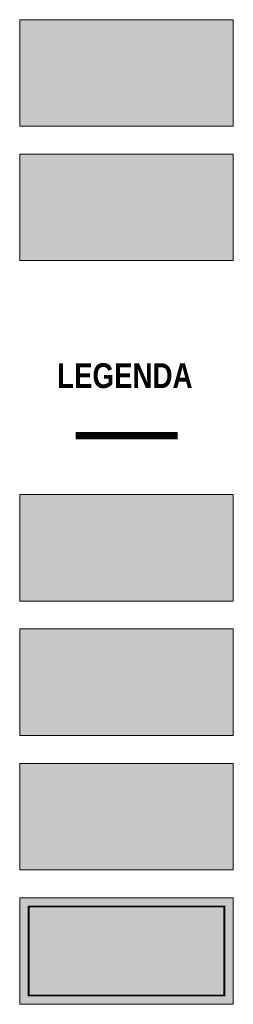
# Model space of a CAD drawing. Header units: centimetres. Extents: x 4120 to 19220, y -7417 to 180.
# Tile 185 of 223: x 16750 to 17041, y -3095 to -1752. Entities that reach past the tile are written whole.
import ezdxf
from ezdxf.lldxf.tags import DXFTag

# ---------------------------------------------------------------- set-up
doc = ezdxf.new("R2010")
doc.units = ezdxf.units.CM
doc.linetypes.add('DASH', pattern=[0.75, 0.5, -0.25])
doc.layers.add('A-Wykończenie ścian', color=5, linetype='Continuous', lineweight=20)
doc.layers.add('A_opisy', color=7, linetype='Continuous')
doc.styles.add('AGP-1', font='SIMPLEX.shx', dxfattribs={"width": 0.8})
tags = doc.linetypes.add('DEMO2', pattern=[0.1875, 0.0625, -0.125]).pattern_tags.tags
tags[6:7] = [DXFTag(74, 4), DXFTag(75, 0), DXFTag(340, '0'), DXFTag(46, 1.0), DXFTag(50, 0.0), DXFTag(44, 0.0), DXFTag(45, 0.0)]
tags[4:5] = [DXFTag(74, 4), DXFTag(75, 0), DXFTag(340, '0'), DXFTag(46, 1.0), DXFTag(50, 0.0), DXFTag(44, 0.0), DXFTag(45, 0.0)]

msp = doc.modelspace()

# ---------------------------------------------------------------- hatches: boundary and pattern name
at = {"true_color": 0x575757}
for points in [[(16750.49, -1752.2), (16750.49, -1897.52), (17041.13, -1897.52), (17041.13, -1752.2)], [(16750.49, -2582.83), (16750.49, -2728.15), (17041.13, -2728.15), (17041.13, -2582.83)]]:
    msp.add_hatch(color=251, dxfattribs=at).paths.add_polyline_path(points)
at = {"true_color": 0xdcc4af}
for points in [[(16750.49, -1935.39), (16750.49, -2080.71), (17041.13, -2080.71), (17041.13, -1935.39)], [(16750.49, -2766.02), (16750.49, -2911.34), (17041.13, -2911.34), (17041.13, -2766.02)]]:
    msp.add_hatch(color=9, dxfattribs=at).paths.add_polyline_path(points)
at = {"true_color": 0xeee2d8}
msp.add_hatch(color=254, dxfattribs=at).paths.add_polyline_path([(16750.49, -2399.64), (16750.49, -2544.96), (17041.13, -2544.96), (17041.13, -2399.64)])
at = {"layer": 'A-Wykończenie ścian'}
h = msp.add_hatch(color=7, dxfattribs=at)
h.set_gradient(color1=(166, 166, 166), rotation=300, one_color=1, tint=1, name='INVCYLINDER')
h.paths.add_polyline_path([(16750.49, -2949.21), (16750.49, -3094.53), (17041.13, -3094.53), (17041.13, -2949.21)])

# ---------------------------------------------------------------- linework, layer by layer
at = {"layer": 'A-Wykończenie ścian', "color": 7, "elevation": 0}
for points in [[(16750.49, -1752.2), (16750.49, -1897.52), (17041.13, -1897.52), (17041.13, -1752.2), (16750.49, -1752.2)], [(16750.49, -1935.39), (16750.49, -2080.71), (17041.13, -2080.71), (17041.13, -1935.39), (16750.49, -1935.39)], [(16750.49, -2399.64), (16750.49, -2544.96), (17041.13, -2544.96), (17041.13, -2399.64), (16750.49, -2399.64)], [(16750.49, -2582.83), (16750.49, -2728.15), (17041.13, -2728.15), (17041.13, -2582.83), (16750.49, -2582.83)], [(16750.49, -2766.02), (16750.49, -2911.34), (17041.13, -2911.34), (17041.13, -2766.02), (16750.49, -2766.02)], [(16750.49, -2949.21), (16750.49, -3094.53), (17041.13, -3094.53), (17041.13, -2949.21), (16750.49, -2949.21)]]:
    msp.add_lwpolyline(points, dxfattribs=at)
at = {"layer": 'A-Wykończenie ścian', "color": 157, "linetype": 'DASH', "lineweight": 20, "ltscale": 30, "const_width": 10, "elevation": 0}
msp.add_lwpolyline([(16826.41, -2319.34), (16965.36, -2319.34)], dxfattribs=at)
at = {"layer": 'A-Wykończenie ścian', "color": 7, "linetype": 'DEMO2', "ltscale": 10, "const_width": 2.42, "elevation": 0}
msp.add_lwpolyline([(16762.6, -2961.32), (16762.6, -3082.42), (17029.02, -3082.42), (17029.02, -2961.32)], close=True, dxfattribs=at)

# ---------------------------------------------------------------- texts
at = {"layer": 'A_opisy', "color": 7, "lineweight": 25, "insert": (16801.32, -2220.58, 0), "char_height": 33.75, "width": 863.6623, "attachment_point": 1, "style": 'AGP-1'}
msp.add_mtext('{\\fArial|b1|i0|c238|p34;LEGE\\fArial|b1|i0|c0|p34;NDA}', dxfattribs=at)

doc.saveas('drawing.dxf')
